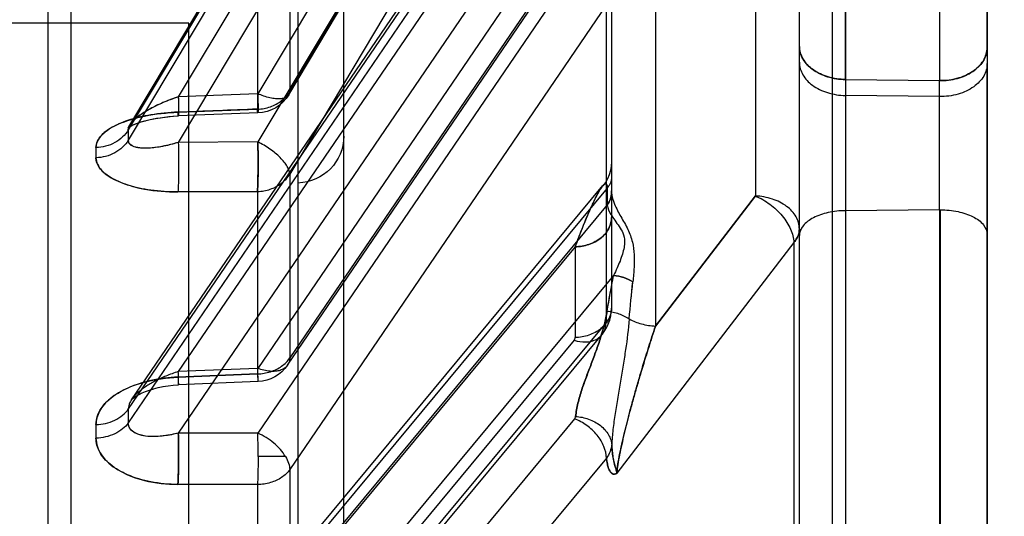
# Model space of a CAD drawing. Header units: millimetres. Extents: x 178516 to 426772, y -178579 to -115871.
# Tile 205 of 256: x 317305 to 317326, y -131704 to -131694. Entities that reach past the tile are written whole.
import ezdxf
from ezdxf import colors
from ezdxf.entities.mleader import LeaderData, LeaderLine
from ezdxf.math import Vec2, Vec3

# ---------------------------------------------------------------- set-up
doc = ezdxf.new("R2010")
doc.units = ezdxf.units.MM
doc.header["$MEASUREMENT"] = 0
doc.layers.get('0').update_dxf_attribs({"color": 252, "lineweight": 5})
doc.layers.add('AHU03-3-68634OBJ', color=7, linetype='Continuous')
doc.layers.add('EC-MTR_250-0_7OBJ', color=7, linetype='Continuous')
doc.layers.add('IS_centrale', color=7, linetype='Continuous', lineweight=13)
doc.layers.add('IS_opisy', color=7, linetype='Continuous', lineweight=35)
doc.styles.add('WE11', font='simplex.shx', dxfattribs={"width": 0.7})

# ---------------------------------------------------------------- blocks, each defined once
blk = doc.blocks.new('VVS030s_FLX1_250_0.38kW_2.00x2v2_t')
at = {"layer": 'AHU03-3-68634OBJ', "color": 7, "linetype": 'Continuous'}
blk.add_line((225.973, 131.106), (225.973, 399.106), dxfattribs=at)
at = {"layer": 'EC-MTR_250-0_7OBJ', "color": 7, "linetype": 'Continuous'}
for p, q in [((222.673, 197.972), (222.673, 324.492)), ((208.973, 315.956), (208.973, 214.256)), ((211.3, 312.547), (211.3, 217.664)), ((212.273, 266.118), (212.273, 213.783)), ((205.973, 211.136), (205.973, 262.953)), ((206.46, 210.636), (206.46, 262.974)), ((222.956, 209.242), (222.956, 256.262)), ((225.973, 254.876), (225.973, 215.116)), ((224.956, 218.234), (224.956, 250.705)), ((224.973, 218.234), (224.973, 250.705)), ((221.973, 242.593), (221.973, 209.774)), ((217.866, 223.527), (211.124, 231.656)), ((218.018, 219.633), (208.751, 230.803)), ((217.186, 222.69), (210.444, 230.821)), ((217.884, 218.13), (207.686, 230.422)), ((217.881, 217.776), (207.686, 230.065)), ((207.828, 229.73), (217.792, 217.72)), ((217.201, 219.024), (208.751, 229.21)), ((217.178, 221.016), (210.444, 229.138)), ((210.437, 224.091), (210.437, 229.039)), ((211.032, 229.021), (217.766, 220.9)), ((217.858, 220.633), (211.124, 228.757)), ((211.124, 223.77), (211.124, 228.757)), ((221.858, 218.93), (221.858, 228.093)), ((210.437, 224.091), (208.744, 224.087)), ((210.437, 224.091), (208.744, 224.087)), ((217.858, 213.876), (211.124, 223.77)), ((221.858, 218.93), (218.089, 223.847)), ((211.032, 223.491), (210.45, 223.491)), ((210.444, 222.995), (208.751, 222.991)), ((217.201, 210.579), (208.751, 222.991)), ((217.178, 213.099), (210.444, 222.995)), ((217.881, 207.798), (207.686, 222.772)), ((217.884, 207.502), (207.686, 222.479)), ((207.756, 222.282), (217.959, 207.297)), ((207.789, 222.251), (207.82, 222.227)), ((207.82, 222.228), (207.862, 222.2)), ((207.862, 222.2), (207.916, 222.169)), ((207.915, 222.17), (207.98, 222.138)), ((207.979, 222.138), (208.054, 222.107)), ((208.053, 222.107), (208.137, 222.076)), ((208.136, 222.077), (208.227, 222.048)), ((208.226, 222.049), (208.324, 222.023)), ((208.323, 222.023), (208.426, 222.002)), ((208.425, 222.002), (208.533, 221.984)), ((208.643, 221.972), (208.756, 221.964)), ((210.437, 221.73), (208.744, 221.799)), ((208.744, 221.799), (210.437, 221.73)), ((210.449, 221.894), (208.756, 221.964)), ((218.018, 208.072), (208.751, 221.683)), ((210.444, 221.614), (208.751, 221.683)), ((210.437, 217.843), (210.437, 221.73)), ((217.186, 211.706), (210.444, 221.614)), ((211.077, 221.545), (217.82, 211.637)), ((217.866, 211.482), (211.124, 221.391)), ((211.124, 217.473), (211.124, 221.391)), ((217.201, 219.024), (217.201, 220.958)), ((217.858, 213.876), (217.858, 220.633)), ((218.91, 213.17), (218.911, 220.712)), ((218.911, 220.712), (221.036, 217.939)), ((221.036, 217.939), (218.911, 220.712)), ((217.969, 220.417), (217.973, 220.331)), ((217.973, 217.828), (217.973, 220.331)), ((224.956, 218.234), (222.956, 218.253)), ((224.956, 218.234), (224.956, 215.823)), ((217.881, 217.776), (217.881, 218.064)), ((208.744, 217.853), (210.437, 217.843)), ((210.437, 217.843), (208.744, 217.853)), ((217.973, 217.539), (217.973, 217.828)), ((221.036, 213.392), (221.036, 217.939)), ((211.3, 217.664), (211.3, 212.783)), ((217.844, 217.65), (217.79, 217.723)), ((217.89, 217.572), (217.843, 217.652)), ((221.424, 200.207), (211.124, 217.473)), ((217.926, 217.487), (217.889, 217.573)), ((217.952, 217.398), (217.925, 217.488)), ((217.968, 217.307), (217.952, 217.399)), ((217.973, 207.51), (217.973, 217.539)), ((217.973, 217.214), (217.968, 217.307)), ((217.773, 199.848), (207.686, 216.75)), ((218.453, 200.54), (208.751, 216.797)), ((210.444, 216.787), (208.751, 216.797)), ((220.744, 199.519), (210.444, 216.787)), ((217.773, 199.63), (207.686, 216.532)), ((207.697, 216.462), (207.681, 216.481)), ((207.717, 216.432), (207.697, 216.463)), ((207.717, 216.433), (217.794, 199.549)), ((208.04, 216.34), (208.127, 216.318)), ((208.744, 216.153), (210.437, 216.089)), ((210.446, 216.17), (208.754, 216.235)), ((210.437, 213.411), (210.437, 216.089)), ((218.453, 199.569), (208.751, 215.825)), ((210.444, 215.761), (208.751, 215.825)), ((220.744, 198.493), (210.444, 215.761)), ((211.103, 215.781), (221.403, 198.513)), ((221.424, 198.436), (211.124, 215.705)), ((211.124, 213.007), (211.124, 215.705)), ((224.956, 215.823), (222.956, 215.798)), ((224.956, 215.823), (224.956, 215.482)), ((222.956, 215.458), (224.956, 215.482)), ((222.956, 215.458), (222.956, 209.242)), ((224.956, 208.674), (224.956, 215.482)), ((225.973, 214.775), (225.973, 215.116)), ((225.973, 214.775), (225.973, 189.7)), ((208.973, 214.256), (150.473, 214.256))]:
    blk.add_line(p, q, dxfattribs=at)
for points in [[(207.755, 222.284), (207.757, 222.281), (207.768, 222.27), (207.789, 222.251)], [(208.532, 221.984), (208.643, 221.972), (208.756, 221.964)], [(217.766, 220.9), (217.82, 220.828), (217.866, 220.752), (217.905, 220.672), (217.935, 220.588), (217.956, 220.503), (217.969, 220.417), (217.973, 220.331)], [(207.682, 216.481), (207.674, 216.489), (207.674, 216.489)], [(207.674, 216.489), (207.674, 216.489), (207.682, 216.483)], [(207.682, 216.483), (207.701, 216.471), (207.733, 216.453), (207.775, 216.432), (207.828, 216.41), (207.891, 216.386), (207.962, 216.363), (208.04, 216.34)], [(207.699, 216.472), (207.726, 216.456), (207.762, 216.438), (207.807, 216.418), (207.86, 216.397), (207.919, 216.376), (207.984, 216.356), (208.054, 216.336)], [(208.126, 216.318), (208.217, 216.298), (208.315, 216.28), (208.418, 216.264), (208.526, 216.251), (208.638, 216.241), (208.754, 216.235)], [(208.204, 216.301), (208.285, 216.285), (208.369, 216.271), (208.458, 216.259), (208.551, 216.249), (208.65, 216.241)]]:
    blk.add_lwpolyline(points, dxfattribs=at)
for centre, radius, start, end in [((166.369, 222.956), 40.63, 359.7964, 0.2036), ((166.578, 222.956), 40.421, 359.7953, 0.2047), ((165.856, 222.626), 41.831, 359.7993, 0.2007), ((166.071, 222.626), 41.615, 359.7983, 0.2017), ((210.416, 221.095), 0.8, 34.2372, 87.6409), ((258.035, 223.971), 39.83, 184.9132, 186.0584), ((256.899, 223.862), 38.69, 184.8969, 186.0758), ((238.848, 223.774), 21.237, 189.157, 191.2442), ((211.273, 216.664), 1, 0, 88.5), ((184.534, 217.018), 22.464, 359.7263, 0.2737), ((184.712, 217.018), 22.287, 359.7242, 0.2758), ((184.558, 216.641), 23.128, 359.7303, 0.2697), ((184.74, 216.641), 22.946, 359.7282, 0.2718), ((210.416, 215.371), 0.8, 30.8173, 87.8037)]:
    blk.add_arc(centre, radius, start, end, dxfattribs=at)
for points, knots in [([(206.999, 223.1), (206.998, 223.225), (207.105, 223.51), (207.493, 223.824), (208.061, 224.039), (208.505, 224.083), (208.744, 224.087)], [0, 0, 0, 0, 0.171767, 0.39112, 0.67063, 1, 1, 1, 1]), ([(208.744, 224.087), (208.55, 224.085), (208.183, 224.054), (207.69, 223.909), (207.309, 223.692), (207.061, 223.418), (206.998, 223.2), (206.999, 223.101)], [0, 0, 0, 0, 0.267574, 0.502896, 0.702542, 0.864211, 1, 1, 1, 1]), ([(208.751, 222.991), (208.754, 223.076), (208.757, 223.266), (208.758, 223.555), (208.754, 223.835), (208.748, 224.011), (208.744, 224.087)], [0, 0, 0, 0, 0.234406, 0.518118, 0.791728, 1, 1, 1, 1]), ([(208.744, 224.087), (208.748, 224.001), (208.755, 223.801), (208.757, 223.6), (208.757, 223.486)], [0, 0, 0, 0, 0.43231, 1, 1, 1, 1]), ([(210.45, 223.491), (210.45, 223.502), (210.45, 223.529), (210.449, 223.571), (210.449, 223.618), (210.448, 223.668), (210.448, 223.721), (210.447, 223.777), (210.446, 223.837), (210.444, 223.899), (210.442, 223.963), (210.44, 224.027), (210.438, 224.07), (210.437, 224.091)], [0, 0, 0, 0, 0.058169, 0.131956, 0.210605, 0.292874, 0.381139, 0.47562, 0.575156, 0.679017, 0.785871, 0.893786, 1, 1, 1, 1]), ([(211.124, 223.77), (211.078, 223.836), (210.952, 223.953), (210.711, 224.062), (210.53, 224.089), (210.437, 224.091)], [0, 0, 0, 0, 0.306743, 0.643743, 1, 1, 1, 1]), ([(218.089, 223.847), (218.073, 223.858), (218.039, 223.877), (217.982, 223.857), (217.94, 223.809), (217.906, 223.739), (217.881, 223.642), (217.871, 223.569), (217.866, 223.527)], [0, 0, 0, 0, 0.122254, 0.229594, 0.3558, 0.524833, 0.72694, 1, 1, 1, 1]), ([(217.866, 223.527), (217.871, 223.569), (217.881, 223.642), (217.907, 223.739), (217.941, 223.809), (217.982, 223.857), (218.039, 223.877), (218.073, 223.858), (218.089, 223.847)], [0, 0, 0, 0, 0.27172, 0.479325, 0.641043, 0.770713, 0.877845, 1, 1, 1, 1]), ([(211.032, 223.491), (211.059, 223.536), (211.102, 223.626), (211.123, 223.724), (211.124, 223.77)], [0, 0, 0, 0, 0.536254, 1, 1, 1, 1]), ([(217.978, 223.241), (217.98, 223.287), (217.987, 223.375), (218.004, 223.505), (218.026, 223.616), (218.052, 223.707), (218.077, 223.777), (218.085, 223.824), (218.089, 223.847)], [0, 0, 0, 0, 0.219906, 0.428871, 0.640705, 0.769455, 0.888117, 1, 1, 1, 1]), ([(218.089, 223.847), (218.083, 223.819), (218.074, 223.765), (218.038, 223.669), (218.011, 223.547), (217.989, 223.398), (217.981, 223.295), (217.978, 223.241)], [0, 0, 0, 0, 0.136632, 0.268258, 0.496525, 0.738691, 1, 1, 1, 1]), ([(218.089, 223.847), (218.091, 223.783), (218.108, 223.649), (218.147, 223.444), (218.194, 223.219), (218.247, 222.992), (218.305, 222.761), (218.369, 222.517), (218.439, 222.258), (218.517, 221.984), (218.604, 221.685), (218.71, 221.336), (218.815, 221.003), (218.885, 220.789), (218.911, 220.712)], [0, 0, 0, 0, 0.058699, 0.124533, 0.193068, 0.271253, 0.339653, 0.413973, 0.503932, 0.587508, 0.677158, 0.791909, 0.924936, 1, 1, 1, 1]), ([(218.911, 220.712), (218.884, 220.791), (218.812, 221.012), (218.706, 221.35), (218.6, 221.702), (218.512, 222.001), (218.434, 222.275), (218.364, 222.533), (218.301, 222.775), (218.244, 223.004), (218.192, 223.229), (218.145, 223.452), (218.107, 223.654), (218.091, 223.786), (218.089, 223.847)], [0, 0, 0, 0, 0.077222, 0.21442, 0.327918, 0.41692, 0.502315, 0.591041, 0.664312, 0.733323, 0.809355, 0.877665, 0.943749, 1, 1, 1, 1]), ([(208.757, 223.486), (208.757, 223.396), (208.757, 223.231), (208.753, 223.065), (208.751, 222.991)], [0, 0, 0, 0, 0.547903, 1, 1, 1, 1]), ([(211.032, 223.491), (211, 223.439), (210.925, 223.337), (210.786, 223.202), (210.624, 223.085), (210.505, 223.021), (210.444, 222.995)], [0, 0, 0, 0, 0.233088, 0.484345, 0.743735, 1, 1, 1, 1]), ([(210.45, 223.491), (210.45, 223.478), (210.45, 223.449), (210.45, 223.404), (210.45, 223.355), (210.449, 223.302), (210.449, 223.245), (210.448, 223.185), (210.447, 223.123), (210.445, 223.059), (210.444, 223.016), (210.444, 222.995)], [0, 0, 0, 0, 0.078248, 0.172443, 0.270767, 0.377437, 0.492601, 0.613998, 0.740295, 0.869725, 1, 1, 1, 1]), ([(217.866, 223.527), (217.865, 223.442), (217.833, 223.312), (217.752, 223.152), (217.638, 222.992), (217.456, 222.82), (217.279, 222.724), (217.186, 222.69)], [0, 0, 0, 0, 0.222427, 0.345394, 0.474118, 0.739618, 1, 1, 1, 1]), ([(217.978, 223.241), (217.973, 223.291), (217.949, 223.393), (217.897, 223.484), (217.866, 223.527)], [0, 0, 0, 0, 0.48859, 1, 1, 1, 1]), ([(217.209, 222.638), (217.303, 222.644), (217.444, 222.673), (217.618, 222.751), (217.738, 222.828), (217.837, 222.921), (217.912, 223.024), (217.96, 223.132), (217.975, 223.206), (217.978, 223.241)], [0, 0, 0, 0, 0.266241, 0.40404, 0.539184, 0.667962, 0.788169, 0.898569, 1, 1, 1, 1]), ([(218.351, 220.56), (218.333, 220.778), (218.291, 221.107), (218.23, 221.49), (218.192, 221.715), (218.163, 221.885), (218.134, 222.057), (218.095, 222.288), (218.049, 222.574), (218.003, 222.911), (217.983, 223.133), (217.978, 223.241)], [0, 0, 0, 0, 0.242261, 0.367209, 0.430484, 0.494225, 0.558636, 0.62364, 0.753534, 0.880173, 1, 1, 1, 1]), ([(207.686, 222.772), (207.653, 222.821), (207.566, 222.914), (207.4, 223.017), (207.206, 223.083), (207.068, 223.099), (206.999, 223.1)], [0, 0, 0, 0, 0.22483, 0.474212, 0.737763, 1, 1, 1, 1]), ([(208.751, 222.991), (208.654, 223.019), (208.441, 223.06), (208.147, 223.077), (207.898, 223.031), (207.727, 222.936), (207.685, 222.821), (207.686, 222.772)], [0, 0, 0, 0, 0.251723, 0.537238, 0.724644, 0.878348, 1, 1, 1, 1]), ([(208.751, 222.991), (208.664, 223.014), (208.5, 223.049), (208.265, 223.071), (208.065, 223.064), (207.903, 223.027), (207.789, 222.97), (207.706, 222.889), (207.688, 222.815), (207.686, 222.772)], [0, 0, 0, 0, 0.222905, 0.416065, 0.581882, 0.718801, 0.822495, 0.894294, 1, 1, 1, 1]), ([(208.744, 221.799), (208.549, 221.809), (208.183, 221.852), (207.691, 222.006), (207.31, 222.225), (207.061, 222.497), (206.998, 222.714), (206.999, 222.812)], [0, 0, 0, 0, 0.268167, 0.504416, 0.70433, 0.865261, 1, 1, 1, 1]), ([(206.999, 222.811), (206.998, 222.688), (207.106, 222.405), (207.494, 222.092), (208.061, 221.87), (208.505, 221.813), (208.744, 221.799)], [0, 0, 0, 0, 0.169901, 0.388934, 0.669568, 1, 1, 1, 1]), ([(206.999, 222.812), (207.068, 222.81), (207.206, 222.793), (207.4, 222.726), (207.566, 222.622), (207.653, 222.529), (207.686, 222.479)], [0, 0, 0, 0, 0.261688, 0.524999, 0.774571, 1, 1, 1, 1]), ([(217.186, 222.69), (217.191, 222.685), (217.198, 222.674), (217.206, 222.656), (217.208, 222.644), (217.209, 222.638)], [0, 0, 0, 0, 0.349348, 0.678521, 1, 1, 1, 1]), ([(217.21, 222.638), (217.22, 222.542), (217.255, 222.351), (217.337, 222.07), (217.421, 221.839), (217.491, 221.654), (217.544, 221.515), (217.596, 221.376), (217.664, 221.191), (217.775, 220.868), (217.851, 220.585), (217.882, 220.394)], [0, 0, 0, 0, 0.122915, 0.24752, 0.373728, 0.437112, 0.500445, 0.563692, 0.626871, 0.752627, 1, 1, 1, 1]), ([(217.882, 220.394), (217.851, 220.585), (217.775, 220.869), (217.664, 221.191), (217.596, 221.376), (217.544, 221.515), (217.492, 221.654), (217.421, 221.839), (217.338, 222.07), (217.255, 222.351), (217.22, 222.542), (217.211, 222.638)], [0, 0, 0, 0, 0.247492, 0.373169, 0.436315, 0.49955, 0.562886, 0.626271, 0.752481, 0.877087, 1, 1, 1, 1]), ([(208.751, 221.683), (208.662, 221.711), (208.493, 221.77), (208.259, 221.878), (208.06, 221.996), (207.9, 222.117), (207.789, 222.232), (207.711, 222.347), (207.688, 222.432), (207.686, 222.479)], [0, 0, 0, 0, 0.201641, 0.386432, 0.554422, 0.700893, 0.816824, 0.896854, 1, 1, 1, 1]), ([(208.744, 221.799), (208.745, 221.813), (208.746, 221.838), (208.748, 221.874), (208.75, 221.904), (208.752, 221.929), (208.754, 221.948), (208.754, 221.957), (208.756, 221.966), (208.757, 221.955), (208.757, 221.946), (208.757, 221.924), (208.757, 221.898), (208.756, 221.864), (208.755, 221.825), (208.754, 221.781), (208.753, 221.734), (208.752, 221.7), (208.751, 221.683)], [0, 0, 0, 0, 0.08993, 0.170574, 0.239937, 0.296022, 0.337037, 0.362001, 0.370235, 0.380094, 0.407959, 0.452958, 0.513788, 0.589131, 0.677525, 0.776927, 0.885148, 1, 1, 1, 1]), ([(210.437, 221.73), (210.439, 221.775), (210.437, 221.819), (210.454, 221.922), (210.445, 221.721), (210.446, 221.676), (210.444, 221.614)], [0, 0, 0, 0, 0.309218, 0.367089, 0.567571, 1, 1, 1, 1]), ([(210.437, 221.73), (210.53, 221.729), (210.712, 221.698), (210.954, 221.584), (211.077, 221.459), (211.124, 221.391)], [0, 0, 0, 0, 0.35247, 0.688882, 1, 1, 1, 1]), ([(211.124, 221.391), (211.123, 221.421), (211.114, 221.48), (211.073, 221.559), (211.007, 221.62), (210.92, 221.661), (210.816, 221.68), (210.653, 221.678), (210.527, 221.645), (210.444, 221.614)], [0, 0, 0, 0, 0.107399, 0.208566, 0.310953, 0.421584, 0.545173, 0.683456, 1, 1, 1, 1]), ([(217.178, 221.016), (217.259, 221.041), (217.386, 221.061), (217.549, 221.038), (217.659, 220.995), (217.748, 220.927), (217.834, 220.812), (217.857, 220.703), (217.858, 220.633)], [0, 0, 0, 0, 0.276003, 0.409008, 0.535243, 0.655147, 0.771383, 1, 1, 1, 1]), ([(217.178, 221.016), (217.185, 221.008), (217.197, 220.989), (217.201, 220.968), (217.201, 220.958)], [0, 0, 0, 0, 0.523441, 1, 1, 1, 1]), ([(217.973, 220.331), (217.973, 220.368), (217.964, 220.447), (217.923, 220.562), (217.85, 220.673), (217.75, 220.772), (217.627, 220.852), (217.446, 220.93), (217.298, 220.955), (217.201, 220.958)], [0, 0, 0, 0, 0.103113, 0.214107, 0.334095, 0.462234, 0.596753, 0.734153, 1, 1, 1, 1]), ([(217.973, 220.331), (217.973, 220.383), (217.952, 220.493), (217.894, 220.589), (217.858, 220.633)], [0, 0, 0, 0, 0.480379, 1, 1, 1, 1]), ([(217.881, 220.394), (217.923, 220.398), (218.008, 220.411), (218.131, 220.446), (218.246, 220.495), (218.318, 220.537), (218.351, 220.56)], [0, 0, 0, 0, 0.252821, 0.507676, 0.758572, 1, 1, 1, 1]), ([(218.351, 220.56), (218.433, 220.605), (218.616, 220.678), (218.81, 220.708), (218.911, 220.712)], [0, 0, 0, 0, 0.479654, 1, 1, 1, 1]), ([(217.881, 220.394), (217.892, 220.327), (217.934, 220.073), (217.981, 219.819), (218.018, 219.633)], [0, 0, 0, 0, 0.262571, 1, 1, 1, 1]), ([(217.975, 217.866), (217.981, 217.951), (218.035, 218.131), (218.172, 218.384), (218.326, 218.641), (218.428, 218.916), (218.46, 219.191), (218.455, 219.474), (218.439, 219.664), (218.427, 219.767)], [0, 0, 0, 0, 0.127445, 0.276654, 0.432446, 0.575846, 0.712989, 0.844806, 1, 1, 1, 1]), ([(218.018, 219.633), (218.091, 219.641), (218.233, 219.671), (218.366, 219.731), (218.427, 219.767)], [0, 0, 0, 0, 0.508176, 1, 1, 1, 1]), ([(218.427, 219.767), (218.366, 219.731), (218.233, 219.671), (218.091, 219.641), (218.018, 219.633)], [0, 0, 0, 0, 0.493186, 1, 1, 1, 1]), ([(217.884, 218.13), (217.895, 218.201), (217.944, 218.317), (218.043, 218.463), (218.138, 218.588), (218.226, 218.732), (218.26, 218.891), (218.243, 219.045), (218.207, 219.185), (218.155, 219.329), (218.091, 219.479), (218.044, 219.58), (218.018, 219.633)], [0, 0, 0, 0, 0.131956, 0.223956, 0.324253, 0.419873, 0.530625, 0.613358, 0.70179, 0.795241, 0.893185, 1, 1, 1, 1]), ([(217.973, 218.397), (217.973, 218.434), (217.965, 218.511), (217.924, 218.625), (217.853, 218.736), (217.753, 218.836), (217.63, 218.917), (217.448, 218.996), (217.299, 219.021), (217.201, 219.024)], [0, 0, 0, 0, 0.101119, 0.209796, 0.330232, 0.458952, 0.594205, 0.732451, 1, 1, 1, 1]), ([(217.201, 219.024), (217.227, 218.955), (217.277, 218.822), (217.35, 218.634), (217.419, 218.464), (217.482, 218.314), (217.54, 218.182), (217.598, 218.058), (217.652, 217.948), (217.701, 217.856), (217.74, 217.792), (217.769, 217.749), (217.795, 217.716), (217.817, 217.691), (217.855, 217.672), (217.885, 217.717), (217.88, 217.751), (217.881, 217.776)], [0, 0, 0, 0, 0.137297, 0.263102, 0.376566, 0.477285, 0.566206, 0.645531, 0.730423, 0.79431, 0.839277, 0.870123, 0.89065, 0.916066, 0.936204, 0.954169, 1, 1, 1, 1]), ([(217.201, 219.024), (217.227, 218.956), (217.274, 218.828), (217.345, 218.648), (217.41, 218.489), (217.468, 218.349), (217.522, 218.226), (217.57, 218.119), (217.614, 218.025), (217.654, 217.944), (217.691, 217.875), (217.725, 217.817), (217.755, 217.769), (217.783, 217.731), (217.807, 217.702), (217.828, 217.684), (217.847, 217.673), (217.867, 217.68), (217.876, 217.704), (217.881, 217.735), (217.882, 217.761), (217.881, 217.776)], [0, 0, 0, 0, 0.133801, 0.252501, 0.357791, 0.451038, 0.533394, 0.605893, 0.669438, 0.724844, 0.772853, 0.814144, 0.849112, 0.877968, 0.900869, 0.91803, 0.929986, 0.93949, 0.952776, 0.973208, 1, 1, 1, 1]), ([(217.201, 219.024), (217.299, 219.021), (217.448, 218.996), (217.629, 218.918), (217.752, 218.837), (217.852, 218.737), (217.924, 218.626), (217.965, 218.511), (217.973, 218.434), (217.973, 218.397)], [0, 0, 0, 0, 0.267102, 0.405124, 0.540183, 0.668749, 0.789066, 0.898354, 1, 1, 1, 1]), ([(221.036, 217.939), (221.146, 217.985), (221.355, 218.106), (221.574, 218.31), (221.711, 218.498), (221.811, 218.683), (221.853, 218.833), (221.858, 218.93)], [0, 0, 0, 0, 0.265829, 0.533103, 0.661238, 0.782734, 1, 1, 1, 1]), ([(221.858, 218.93), (221.882, 218.902), (221.924, 218.844), (221.964, 218.746), (221.973, 218.678), (221.973, 218.645)], [0, 0, 0, 0, 0.352628, 0.682196, 1, 1, 1, 1]), ([(221.973, 218.645), (221.973, 218.678), (221.964, 218.746), (221.924, 218.843), (221.883, 218.902), (221.858, 218.93)], [0, 0, 0, 0, 0.316228, 0.64583, 1, 1, 1, 1]), ([(221.973, 218.645), (221.973, 218.555), (221.918, 218.363), (221.702, 218.137), (221.395, 217.986), (221.159, 217.945), (221.036, 217.939)], [0, 0, 0, 0, 0.210619, 0.44549, 0.711787, 1, 1, 1, 1]), ([(222.956, 218.253), (222.831, 218.254), (222.595, 218.279), (222.281, 218.385), (222.048, 218.545), (221.973, 218.71), (221.973, 218.784)], [0, 0, 0, 0, 0.311141, 0.58644, 0.816554, 1, 1, 1, 1]), ([(224.973, 218.234), (225.1, 218.234), (225.34, 218.257), (225.659, 218.362), (225.897, 218.523), (225.973, 218.69), (225.973, 218.765)], [0, 0, 0, 0, 0.31072, 0.586335, 0.81684, 1, 1, 1, 1]), ([(217.881, 218.064), (217.881, 218.072), (217.882, 218.087), (217.882, 218.109), (217.883, 218.123), (217.884, 218.13)], [0, 0, 0, 0, 0.342267, 0.675675, 1, 1, 1, 1]), ([(217.975, 217.866), (217.975, 217.911), (217.958, 218.006), (217.912, 218.09), (217.884, 218.13)], [0, 0, 0, 0, 0.481194, 1, 1, 1, 1]), ([(217.884, 218.13), (217.912, 218.091), (217.958, 218.006), (217.975, 217.911), (217.975, 217.866)], [0, 0, 0, 0, 0.517469, 1, 1, 1, 1]), ([(206.999, 217.125), (206.998, 217.221), (207.126, 217.452), (207.512, 217.667), (208.07, 217.824), (208.506, 217.852), (208.744, 217.853)], [0, 0, 0, 0, 0.143182, 0.354541, 0.646179, 1, 1, 1, 1]), ([(208.744, 217.853), (208.55, 217.853), (208.188, 217.833), (207.699, 217.729), (207.323, 217.572), (207.071, 217.376), (206.998, 217.2), (206.999, 217.125)], [0, 0, 0, 0, 0.287698, 0.536241, 0.738163, 0.887952, 1, 1, 1, 1]), ([(208.751, 216.797), (208.754, 216.89), (208.757, 217.087), (208.758, 217.376), (208.754, 217.635), (208.748, 217.79), (208.744, 217.853)], [0, 0, 0, 0, 0.263753, 0.558798, 0.821058, 1, 1, 1, 1]), ([(210.437, 217.843), (210.441, 217.778), (210.446, 217.626), (210.45, 217.374), (210.45, 217.087), (210.446, 216.886), (210.444, 216.787)], [0, 0, 0, 0, 0.184577, 0.431284, 0.717599, 1, 1, 1, 1]), ([(210.444, 216.787), (210.446, 216.882), (210.45, 217.075), (210.45, 217.359), (210.447, 217.616), (210.441, 217.775), (210.437, 217.843)], [0, 0, 0, 0, 0.270674, 0.548529, 0.806141, 1, 1, 1, 1]), ([(210.437, 217.843), (210.529, 217.841), (210.712, 217.809), (210.955, 217.682), (211.078, 217.548), (211.124, 217.473)], [0, 0, 0, 0, 0.342824, 0.676991, 1, 1, 1, 1]), ([(217.975, 217.866), (217.974, 217.862), (217.974, 217.854), (217.974, 217.841), (217.973, 217.832), (217.973, 217.828)], [0, 0, 0, 0, 0.31464, 0.647872, 1, 1, 1, 1]), ([(217.973, 217.539), (217.973, 217.559), (217.97, 217.601), (217.952, 217.662), (217.922, 217.721), (217.896, 217.758), (217.881, 217.776)], [0, 0, 0, 0, 0.23403, 0.4792, 0.734015, 1, 1, 1, 1]), ([(211.124, 217.473), (211.123, 217.447), (211.11, 217.389), (211.069, 217.303), (211.005, 217.211), (210.888, 217.082), (210.703, 216.93), (210.534, 216.831), (210.444, 216.787)], [0, 0, 0, 0, 0.079266, 0.174485, 0.286265, 0.412919, 0.698366, 1, 1, 1, 1]), ([(207.686, 216.75), (207.653, 216.804), (207.569, 216.909), (207.403, 217.028), (207.207, 217.104), (207.068, 217.123), (206.999, 217.125)], [0, 0, 0, 0, 0.234899, 0.486606, 0.745718, 1, 1, 1, 1]), ([(208.744, 216.153), (208.55, 216.162), (208.188, 216.195), (207.699, 216.309), (207.324, 216.469), (207.072, 216.662), (206.998, 216.836), (206.999, 216.91)], [0, 0, 0, 0, 0.28842, 0.537992, 0.740329, 0.889484, 1, 1, 1, 1]), ([(206.999, 216.91), (206.998, 216.815), (207.127, 216.586), (207.513, 216.373), (208.07, 216.208), (208.506, 216.165), (208.744, 216.153)], [0, 0, 0, 0, 0.141385, 0.352459, 0.645187, 1, 1, 1, 1]), ([(207.686, 216.532), (207.653, 216.587), (207.569, 216.692), (207.403, 216.812), (207.207, 216.889), (207.068, 216.909), (206.999, 216.91)], [0, 0, 0, 0, 0.235324, 0.487181, 0.746126, 1, 1, 1, 1]), ([(208.751, 216.797), (208.641, 216.833), (208.433, 216.885), (208.142, 216.928), (207.913, 216.921), (207.741, 216.877), (207.686, 216.787), (207.686, 216.75)], [0, 0, 0, 0, 0.301142, 0.558084, 0.761843, 0.901745, 1, 1, 1, 1]), ([(208.751, 216.797), (208.664, 216.825), (208.5, 216.869), (208.266, 216.911), (208.067, 216.927), (207.907, 216.918), (207.794, 216.888), (207.71, 216.839), (207.688, 216.781), (207.686, 216.75)], [0, 0, 0, 0, 0.236679, 0.441358, 0.615324, 0.755072, 0.854905, 0.917658, 1, 1, 1, 1]), ([(207.686, 216.532), (207.686, 216.521), (207.688, 216.499), (207.7, 216.466), (207.711, 216.444), (207.718, 216.433)], [0, 0, 0, 0, 0.30406, 0.630537, 1, 1, 1, 1]), ([(208.751, 215.825), (208.633, 215.868), (208.403, 215.954), (208.1, 216.107), (207.868, 216.261), (207.752, 216.375), (207.717, 216.433)], [0, 0, 0, 0, 0.309985, 0.607353, 0.833769, 1, 1, 1, 1]), ([(208.751, 215.825), (208.641, 215.864), (208.438, 215.94), (208.182, 216.064), (207.969, 216.191), (207.818, 216.305), (207.738, 216.398), (207.718, 216.433)], [0, 0, 0, 0, 0.287346, 0.535148, 0.702776, 0.89935, 1, 1, 1, 1]), ([(208.751, 215.825), (208.752, 215.865), (208.754, 215.922), (208.755, 215.997), (208.756, 216.048), (208.757, 216.094), (208.757, 216.135), (208.757, 216.169), (208.757, 216.196), (208.756, 216.214), (208.756, 216.225), (208.755, 216.23), (208.755, 216.233), (208.754, 216.235), (208.752, 216.234), (208.752, 216.231), (208.751, 216.227), (208.75, 216.218), (208.748, 216.202), (208.746, 216.179), (208.745, 216.162), (208.744, 216.153)], [0, 0, 0, 0, 0.238237, 0.350013, 0.454144, 0.548645, 0.631852, 0.702181, 0.758053, 0.798201, 0.812355, 0.822619, 0.82906, 0.831888, 0.833923, 0.839325, 0.848376, 0.860955, 0.895966, 0.942835, 1, 1, 1, 1]), ([(208.754, 216.235), (208.753, 216.235), (208.752, 216.232), (208.752, 216.229), (208.75, 216.221), (208.749, 216.212), (208.748, 216.2), (208.746, 216.18), (208.745, 216.164), (208.744, 216.153)], [0, 0, 0, 0, 0.02083, 0.074092, 0.159306, 0.27473, 0.418462, 0.588561, 1, 1, 1, 1]), ([(210.437, 216.089), (210.155, 216.099), (209.59, 216.122), (209.026, 216.145), (208.744, 216.156)], [0, 0, 0, 0, 0.5, 1, 1, 1, 1]), ([(208.751, 215.825), (208.752, 215.853), (208.753, 215.906), (208.755, 215.983), (208.756, 216.053), (208.757, 216.106), (208.757, 216.144), (208.757, 216.167), (208.757, 216.187), (208.757, 216.204), (208.756, 216.217), (208.756, 216.227), (208.755, 216.231), (208.754, 216.235), (208.754, 216.235)], [0, 0, 0, 0, 0.199485, 0.389115, 0.562618, 0.713688, 0.778889, 0.836425, 0.88582, 0.926599, 0.958376, 0.981108, 0.99487, 1, 1, 1, 1]), ([(210.437, 216.089), (210.439, 216.115), (210.443, 216.202), (210.455, 216.082), (210.446, 215.973), (210.446, 215.838), (210.444, 215.761)], [0, 0, 0, 0, 0.16379, 0.234314, 0.525777, 1, 1, 1, 1]), ([(210.444, 215.761), (210.446, 215.838), (210.446, 215.973), (210.455, 216.082), (210.443, 216.202), (210.439, 216.115), (210.437, 216.089)], [0, 0, 0, 0, 0.474233, 0.765699, 0.836212, 1, 1, 1, 1]), ([(210.437, 216.089), (210.53, 216.086), (210.715, 216.053), (210.958, 215.919), (211.079, 215.781), (211.124, 215.705)], [0, 0, 0, 0, 0.343049, 0.677618, 1, 1, 1, 1]), ([(211.124, 215.705), (211.123, 215.727), (211.114, 215.771), (211.07, 215.825), (211.003, 215.858), (210.917, 215.873), (210.814, 215.87), (210.651, 215.842), (210.527, 215.798), (210.444, 215.761)], [0, 0, 0, 0, 0.084123, 0.16553, 0.257001, 0.366674, 0.497567, 0.648891, 1, 1, 1, 1]), ([(221.973, 215.091), (221.973, 215.182), (222.031, 215.377), (222.253, 215.606), (222.575, 215.759), (222.825, 215.796), (222.956, 215.798)], [0, 0, 0, 0, 0.207007, 0.435444, 0.703823, 1, 1, 1, 1]), ([(225.973, 215.116), (225.973, 215.209), (225.913, 215.408), (225.682, 215.64), (225.349, 215.791), (225.09, 215.824), (224.956, 215.823)], [0, 0, 0, 0, 0.206109, 0.434486, 0.703586, 1, 1, 1, 1]), ([(225.973, 214.775), (225.973, 214.868), (225.915, 215.065), (225.688, 215.295), (225.355, 215.45), (225.094, 215.484), (224.956, 215.482)], [0, 0, 0, 0, 0.203875, 0.429377, 0.694701, 1, 1, 1, 1]), ([(221.973, 214.751), (221.973, 214.842), (222.031, 215.037), (222.253, 215.266), (222.575, 215.419), (222.825, 215.456), (222.956, 215.458)], [0, 0, 0, 0, 0.207007, 0.435444, 0.703823, 1, 1, 1, 1]), ([(222.956, 215.458), (222.83, 215.456), (222.588, 215.421), (222.269, 215.276), (222.036, 215.049), (221.973, 214.846), (221.973, 214.751)], [0, 0, 0, 0, 0.284512, 0.545688, 0.783923, 1, 1, 1, 1]), ([(224.956, 215.482), (225.085, 215.483), (225.334, 215.453), (225.664, 215.31), (225.907, 215.081), (225.973, 214.873), (225.973, 214.775)], [0, 0, 0, 0, 0.283828, 0.545408, 0.78413, 1, 1, 1, 1])]:
    blk.add_open_spline(points, degree=3, knots=knots, dxfattribs=at)
blk = doc.blocks.new('A$C680519BF')
blk.add_blockref('VVS030s_FLX1_250_0.38kW_2.00x2v2_t', (-1100, 89.5))

msp = doc.modelspace()

# ---------------------------------------------------------------- block references
at = {"layer": 'IS_centrale', "xscale": -1, "rotation": 180}
msp.add_blockref('A$C680519BF', (318199.762, -131390.156), dxfattribs=at)

# ---------------------------------------------------------------- leaders
at = {"layer": 'IS_opisy', "ltscale": 5}
ml = msp.add_multileader_mtext('Standard', dxfattribs=at)
ml.set_content('{\\fArial|b0|i0|c238|p34;Zamontować tłumik akustyczny}', color=256, style='WE11')
ml.set_leader_properties(color=256)
ml.build(insert=Vec2(0, 0))
ml.multileader.update_dxf_attribs({"text_left_attachment_type": 2, "text_right_attachment_type": 2, "dogleg_length": 500, "arrow_head_size": 0})
ctx = ml.context
ctx.base_point, ctx.char_height, ctx.arrow_head_size, ctx.landing_gap_size, ctx.plane_origin = Vec3(316033.128, -128558.222), 168, 0, 84, Vec3(344042.874, -129084.998)
ctx.left_attachment, ctx.right_attachment = 2, 2
notes = []
notes.append((ctx, [(0, (1, 1, 0), (318949.246, -128558.222), (-1, 0), 479.465, [(0, [(318972.833, -131971.218)], 0, [])])]))
ctx.mtext.insert, ctx.mtext.width, ctx.mtext.defined_height, ctx.mtext.flow_direction = Vec3(316117.128, -128449.068), 3785.85171, 1430.605, 5
for ctx, leaders in notes:
    for number, flags, end, landing, length, lines in leaders:
        leader = LeaderData()
        leader.index, (leader.has_last_leader_line, leader.has_dogleg_vector, leader.attachment_direction) = number, flags
        leader.last_leader_point, leader.dogleg_vector, leader.dogleg_length = Vec3(end), Vec3(landing), length
        for number, points, colour, breaks in lines:
            line = LeaderLine()
            line.index, line.vertices, line.color, line.breaks = number, Vec3.list(points), colors.encode_raw_color(colour), breaks
            leader.lines.append(line)
        ctx.leaders.append(leader)

doc.saveas('drawing.dxf')
